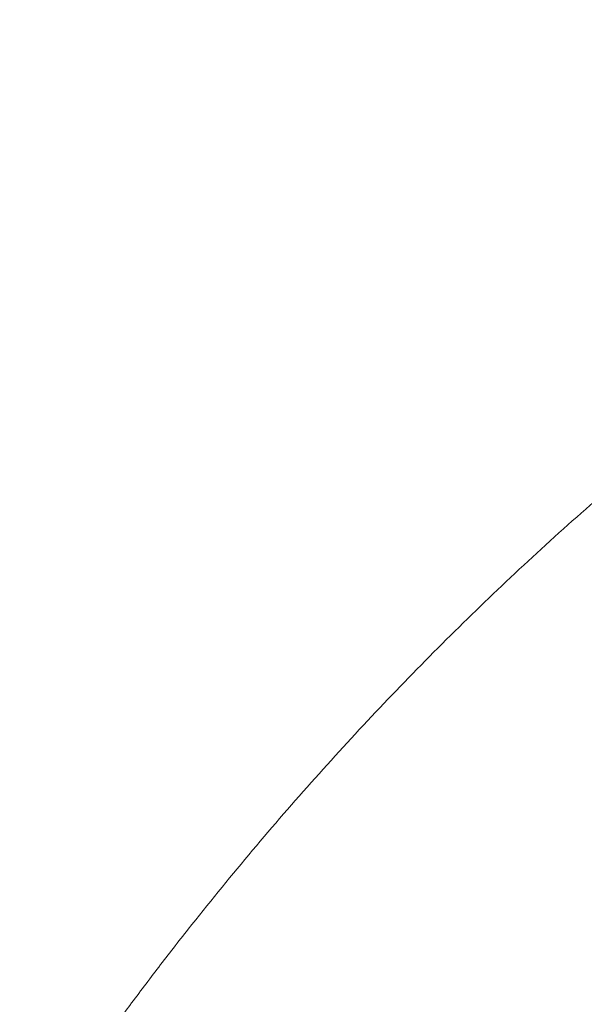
# Model space of a CAD drawing. Header units: millimetres. Extents: x 0 to 594, y 0 to 420.
# Tile 195 of 256: x 172.585 to 172.995, y 284.891 to 285.605. Entities that reach past the tile are written whole.
import ezdxf

# ---------------------------------------------------------------- set-up
doc = ezdxf.new("R2010")
doc.units = ezdxf.units.MM
doc.layers.add('1', color=7, linetype='Continuous', true_color=0xffffff)

msp = doc.modelspace()

# ---------------------------------------------------------------- linework, layer by layer
at = {"layer": '1', "color": 155, "linetype": 'Continuous', "lineweight": 13}
msp.add_open_spline([(172.5846, 284.77554), (172.61018, 284.81436), (172.63682, 284.85243), (172.66804, 284.8944), (172.67152, 284.89905), (172.67853, 284.90833), (172.68909, 284.92222), (172.71406, 284.9543), (172.73599, 284.98126), (172.7806, 285.03448), (172.8113, 285.069), (172.87467, 285.13616), (172.90734, 285.16878), (172.9747, 285.23211), (173.00939, 285.26282), (173.08089, 285.32226), (173.11769, 285.35099), (173.17456, 285.39256), (173.1938, 285.40616), (173.22309, 285.42617), (173.23292, 285.43278), (173.25273, 285.44585), (173.26272, 285.45232), (173.31298, 285.48434), (173.35396, 285.50862), (173.43751, 285.55448), (173.48008, 285.57606), (173.56683, 285.6165), (173.61103, 285.63536), (173.7011, 285.67025), (173.74699, 285.6863), (173.80546, 285.70453), (173.82308, 285.70986), (173.84084, 285.71498), (173.8527, 285.71835), (173.85865, 285.72002), (173.88842, 285.7282), (173.91233, 285.73433), (173.98428, 285.75149), (174.08088, 285.77109), (174.22775, 285.79072), (174.32699, 285.7973), (174.4269, 285.80059), (174.47719, 285.80059), (174.52782, 285.79891)], degree=3, knots=[0, 0, 0, 0, 0.0625, 0.0625, 0.070312, 0.070312, 0.078125, 0.09375, 0.125, 0.125, 0.1875, 0.1875, 0.25, 0.25, 0.3125, 0.3125, 0.375, 0.375, 0.40625, 0.40625, 0.421875, 0.421875, 0.4375, 0.4375, 0.5, 0.5, 0.5625, 0.5625, 0.625, 0.625, 0.6875, 0.6875, 0.703125, 0.710937, 0.710937, 0.71875, 0.71875, 0.75, 0.75, 0.8125, 0.875, 0.9375, 0.9375, 1, 1, 1, 1], dxfattribs=at)

doc.saveas('drawing.dxf')
